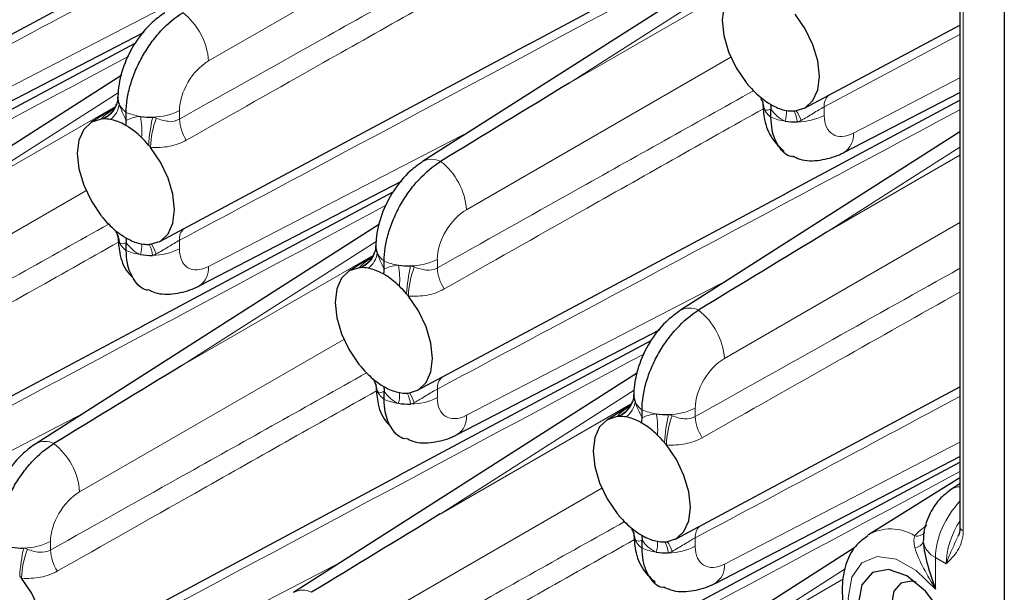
# Paper-space layout 'Blatt2' of a CAD drawing. Header units: millimetres. Extents: x 5 to 418, y 2 to 292.
# Tile 63 of 76: x 266 to 284, y 172 to 182. Entities that reach past the tile are written whole.
import ezdxf

# ---------------------------------------------------------------- set-up
doc = ezdxf.new("R2010")
doc.units = ezdxf.units.MM

psp = doc.layouts.new('Blatt2')

# ---------------------------------------------------------------- linework, layer by layer
at = {"color": 7, "linetype": 'Continuous', "lineweight": 25}
for p, q in [((283.016, 199.75), (283.016, 172.789)), ((283.821, 199.446), (283.821, 112.032)), ((263.795, 180.672), (270.508, 184.265)), ((275.185, 181.558), (279.747, 184)), ((279.502, 183.415), (273.255, 179.421)), ((280.191, 180.392), (283.016, 181.904)), ((264.513, 179.866), (268.199, 181.776)), ((263.474, 179.133), (268.036, 181.575)), ((268.48, 177.967), (275.192, 181.56)), ((267.79, 180.99), (261.544, 176.996)), ((280.909, 179.587), (283.016, 180.679)), ((267.687, 180.437), (267.698, 180.462)), ((267.72, 180.554), (267.722, 180.593)), ((279.87, 178.854), (283.016, 180.538)), ((267.668, 180.404), (267.23, 180.132)), ((267.872, 180.169), (267.872, 180.316)), ((279.583, 180.228), (279.583, 180.375)), ((283.016, 179.963), (277.94, 176.717)), ((269.197, 177.161), (272.883, 179.072)), ((268.159, 176.428), (272.72, 178.87)), ((273.165, 175.263), (279.877, 178.856)), ((272.475, 178.286), (266.228, 174.292)), ((267.872, 177.803), (267.872, 177.95)), ((272.405, 177.85), (272.407, 177.889)), ((272.353, 177.699), (271.915, 177.428)), ((272.371, 177.733), (272.382, 177.758)), ((272.557, 177.465), (272.557, 177.611)), ((261.453, 172.838), (268.165, 176.431)), ((273.882, 174.457), (277.568, 176.368)), ((272.843, 173.724), (277.405, 176.166)), ((277.159, 175.582), (270.913, 171.588)), ((277.849, 172.559), (283.016, 175.324)), ((272.557, 175.099), (272.557, 175.245)), ((277.089, 175.146), (277.091, 175.184)), ((277.037, 174.995), (276.599, 174.723)), ((277.056, 175.028), (277.067, 175.054)), ((277.241, 174.76), (277.241, 174.907)), ((278.567, 171.753), (283.016, 174.059)), ((277.528, 171.02), (283.016, 173.957)), ((266.138, 170.133), (272.85, 173.726)), ((283.016, 173.671), (281.352, 172.638)), ((283.016, 173.564), (282.864, 173.467)), ((281.106, 172.405), (275.597, 168.883)), ((277.241, 172.394), (277.241, 172.541))]:
    psp.add_line(p, q, dxfattribs=at)
at = {"color": 7, "linetype": 'Continuous', "lineweight": 18}
for p, q in [((283.075, 199.668), (283.075, 172.707)), ((274.168, 184.021), (269.369, 181.25)), ((279.438, 183.097), (275.92, 180.848)), ((275.92, 180.848), (279.388, 182.85)), ((264.684, 180.218), (269.449, 182.688)), ((283.016, 181.733), (280.55, 180.415)), ((278.853, 181.317), (274.053, 178.546)), ((281.08, 179.938), (283.016, 180.942)), ((267.726, 180.672), (264.208, 178.423)), ((264.208, 178.423), (267.677, 180.425)), ((268.839, 180.348), (268.839, 180.193)), ((280.55, 180.415), (280.55, 180.26)), ((269.369, 177.513), (274.134, 179.983)), ((283.016, 179.686), (280.604, 178.144)), ((280.604, 178.144), (283.016, 179.536)), ((267.141, 178.892), (262.342, 176.121)), ((283.016, 178.312), (278.738, 175.842)), ((268.839, 177.99), (268.839, 177.835)), ((272.411, 177.968), (268.893, 175.718)), ((268.893, 175.718), (272.362, 177.721)), ((273.523, 177.644), (273.523, 177.489)), ((274.053, 174.809), (278.819, 177.279)), ((271.826, 176.187), (267.026, 173.417)), ((273.523, 175.285), (273.523, 175.131)), ((277.095, 175.263), (273.577, 173.014)), ((273.577, 173.014), (277.046, 175.017)), ((278.208, 174.939), (278.208, 174.785)), ((262.342, 172.384), (267.107, 174.854)), ((278.738, 172.104), (283.016, 174.322)), ((276.511, 173.483), (271.711, 170.712)), ((278.208, 172.581), (278.208, 172.426)), ((266.496, 172.514), (266.496, 172.359)), ((282.57, 172.223), (282.57, 171.647)), ((282.765, 172.11), (282.57, 172.223)), ((267.026, 169.679), (271.792, 172.149)), ((280.931, 172.016), (278.262, 170.31)), ((278.262, 170.31), (280.9, 171.833))]:
    psp.add_line(p, q, dxfattribs=at)
at = {"color": 7, "linetype": 'Continuous', "lineweight": 25, "flags": 128}
for points in [[(279.131, 182.62), (278.95, 182.562), (278.811, 182.432), (278.724, 182.237), (278.694, 181.992), (278.724, 181.712), (278.811, 181.417), (278.95, 181.126), (279.131, 180.859)], [(280.025, 180.343), (280.206, 180.401), (280.345, 180.531), (280.432, 180.726), (280.462, 180.971), (280.432, 181.251), (280.345, 181.546), (280.206, 181.837), (280.025, 182.104)], [(267.42, 180.195), (267.239, 180.137), (267.1, 180.007), (267.013, 179.812), (266.983, 179.567), (267.013, 179.287), (267.1, 178.991), (267.239, 178.7), (267.42, 178.433)], [(268.313, 177.918), (268.495, 177.975), (268.634, 178.106), (268.721, 178.301), (268.751, 178.546), (268.721, 178.826), (268.634, 179.121), (268.495, 179.412), (268.313, 179.679)], [(272.105, 177.491), (271.923, 177.433), (271.784, 177.302), (271.697, 177.108), (271.667, 176.862), (271.697, 176.582), (271.784, 176.287), (271.923, 175.996), (272.105, 175.729)], [(272.998, 175.213), (273.179, 175.271), (273.318, 175.402), (273.405, 175.596), (273.435, 175.842), (273.405, 176.121), (273.318, 176.417), (273.179, 176.708), (272.998, 176.975)], [(276.789, 174.786), (276.608, 174.728), (276.469, 174.598), (276.382, 174.403), (276.352, 174.158), (276.382, 173.878), (276.469, 173.583), (276.608, 173.292), (276.789, 173.025)], [(277.683, 172.509), (277.864, 172.567), (278.003, 172.697), (278.09, 172.892), (278.12, 173.137), (278.09, 173.417), (278.003, 173.712), (277.864, 174.003), (277.683, 174.27)], [(282.053, 171.887), (281.715, 172.005), (281.428, 171.949), (281.236, 171.729), (281.169, 171.377), (281.236, 170.948), (281.428, 170.506), (281.715, 170.119), (282.053, 169.846), (282.391, 169.728), (282.678, 169.784), (282.87, 170.005), (282.937, 170.356), (282.87, 170.786), (282.678, 171.228), (282.391, 171.614), (282.053, 171.887)], [(265.971, 170.084), (266.152, 170.142), (266.291, 170.272), (266.379, 170.467), (266.408, 170.712), (266.379, 170.992), (266.291, 171.287), (266.152, 171.578), (265.971, 171.845)], [(282.219, 171.773), (282.13, 171.791), (281.941, 171.755), (281.815, 171.609), (281.77, 171.377), (281.815, 171.094), (281.941, 170.802), (282.13, 170.547), (282.354, 170.367), (282.577, 170.289), (282.766, 170.326), (282.893, 170.471), (282.921, 170.557)]]:
    psp.add_lwpolyline(points, dxfattribs=at)
at = {"color": 7, "linetype": 'Continuous', "lineweight": 18, "flags": 128}
psp.add_lwpolyline([(282.57, 171.647), (282.222, 171.986), (281.855, 172.192), (281.511, 172.242), (281.231, 172.128), (281.049, 171.864), (280.986, 171.483), (281.049, 171.028), (281.231, 170.555), (281.511, 170.118), (281.855, 169.77), (282.222, 169.552), (282.57, 169.49)], dxfattribs=at)
at = {"color": 7, "linetype": 'Continuous', "lineweight": 18}
for centre, radius, start, end in [((268.145, 181.16), 1.227, 4.2332, 52.1418), ((280.812, 180.437), 0.263, 133.7743, 184.843), ((267.277, 180.607), 0.446, 293.3456, 353.2383), ((267.339, 180.518), 0.411, 306.2798, 352.5892), ((268.112, 180.645), 0.407, 206.1668, 233.8723), ((279.065, 180.36), 0.394, 2.5173, 31.8563), ((267.266, 180.633), 0.464, 289.395, 335.0401), ((268.283, 181.285), 1.053, 247.0409, 261.6923), ((268.346, 181.311), 1.081, 270.3271, 297.0843), ((279.823, 180.557), 0.407, 206.1665, 233.8725), ((279.353, 180.306), 0.511, 342.9341, 5.0677), ((279.426, 180.052), 0.644, 8.0466, 26.7206), ((279.31, 179.872), 0.872, 19.8704, 32.8364), ((266.662, 179.972), 1.494, 355.6366, 10.4646), ((271.499, 179.519), 3.225, 167.2826, 176.4277), ((269.934, 179.633), 1.621, 159.1816, 178.3646), ((269.605, 180.231), 0.767, 182.8055, 213.2761), ((279.994, 181.197), 1.053, 247.041, 261.6921), ((280.058, 181.223), 1.081, 270.3269, 297.0846), ((280.697, 179.907), 0.384, 303.4369, 4.6987), ((273.421, 179.115), 0.349, 62.4702, 118.4172), ((272.83, 178.456), 1.227, 4.2332, 52.1419), ((267.354, 177.935), 0.394, 2.5172, 31.8561), ((269.101, 178.012), 0.263, 133.78, 184.8388), ((268.112, 178.132), 0.407, 206.1668, 233.8723), ((268.283, 178.772), 1.053, 247.0409, 261.6923), ((267.642, 177.881), 0.511, 342.9324, 5.0695), ((267.707, 177.624), 0.652, 8.1618, 26.6051), ((267.603, 177.449), 0.867, 19.8356, 32.871), ((268.346, 178.798), 1.081, 270.3271, 297.0843), ((271.961, 177.903), 0.446, 293.3457, 353.2383), ((271.95, 177.929), 0.464, 289.3955, 335.0393), ((272.024, 177.814), 0.411, 306.2798, 352.5892), ((272.797, 177.94), 0.407, 206.1669, 233.8721), ((272.967, 178.581), 1.053, 247.041, 261.6921), ((273.031, 178.606), 1.081, 270.3271, 297.0842), ((268.986, 177.482), 0.384, 303.4337, 4.7019), ((271.346, 177.268), 1.494, 355.6371, 10.4642), ((276.184, 176.815), 3.226, 167.283, 176.4273), ((274.619, 176.928), 1.621, 159.1818, 178.3648), ((274.289, 177.526), 0.767, 182.8053, 213.2763), ((278.106, 176.41), 0.349, 62.4702, 118.4168), ((277.514, 175.751), 1.227, 4.2332, 52.1419), ((272.038, 175.23), 0.393, 2.5169, 31.8567), ((273.786, 175.308), 0.263, 133.7813, 184.8379), ((272.797, 175.427), 0.407, 206.1669, 233.8721), ((272.967, 176.068), 1.053, 247.041, 261.6921), ((272.326, 175.176), 0.511, 342.9335, 5.0684), ((272.392, 174.92), 0.652, 8.1613, 26.6053), ((272.287, 174.745), 0.867, 19.8355, 32.8709), ((273.031, 176.093), 1.081, 270.3271, 297.0842), ((276.646, 175.198), 0.446, 293.3457, 353.2383), ((276.635, 175.224), 0.464, 289.3955, 335.0393), ((276.708, 175.109), 0.411, 306.2807, 352.5883), ((277.481, 175.236), 0.407, 206.1669, 233.8721), ((277.652, 175.877), 1.053, 247.041, 261.6921), ((277.715, 175.902), 1.081, 270.3269, 297.0846), ((273.671, 174.777), 0.384, 303.4346, 4.7015), ((276.031, 174.563), 1.494, 355.6371, 10.4642), ((280.868, 174.111), 3.225, 167.2827, 176.4276), ((279.303, 174.224), 1.621, 159.1815, 178.3647), ((278.974, 174.822), 0.767, 182.8059, 213.276), ((266.395, 173.985), 0.349, 62.467, 118.4201), ((265.803, 173.326), 1.227, 4.2325, 52.1426), ((283.009, 173.234), 0.274, 88.4988, 122.0266), ((278.47, 172.603), 0.263, 133.7816, 184.8368), ((283.112, 172.796), 0.0962, 184.1596, 247.1613), ((276.723, 172.526), 0.394, 2.5173, 31.8563), ((281.756, 171.917), 0.826, 57.8645, 120.3431), ((282.234, 172.797), 0.185, 257.7095, 321.0249), ((266.004, 173.477), 1.081, 270.3271, 297.0843), ((277.481, 172.723), 0.407, 206.1669, 233.8721), ((277.011, 172.472), 0.511, 342.9335, 5.0684), ((277.076, 172.215), 0.652, 8.1608, 26.6064), ((276.972, 172.041), 0.867, 19.8309, 32.876), ((277.715, 173.389), 1.081, 270.3269, 297.0846), ((282.191, 172.571), 0.168, 271.942, 340.9984), ((282.731, 172.572), 0.384, 188.2421, 245.2241), ((269.156, 171.685), 3.225, 167.2825, 176.4275), ((267.592, 171.799), 1.621, 159.1819, 178.3646), ((267.263, 172.397), 0.767, 182.8058, 213.2753), ((277.652, 173.364), 1.053, 247.041, 261.6921), ((278.355, 172.073), 0.384, 303.4336, 4.7021), ((271.079, 171.281), 0.349, 62.4672, 118.4199)]:
    psp.add_arc(centre, radius, start, end, dxfattribs=at)
at = {"color": 7, "linetype": 'Continuous', "lineweight": 25}
for centre, radius, start, end in [((280.711, 182.119), 2.02, 218.5824, 220.0949), ((280.599, 182.023), 1.873, 220.0461, 225.8223), ((280.355, 181.762), 1.516, 225.5954, 237.1586), ((267.984, 180.576), 0.262, 176.3396, 205.1675), ((279.695, 180.489), 0.262, 176.3395, 205.1687), ((280.03, 181.201), 0.867, 242.021, 258.8253), ((279.974, 180.94), 0.599, 259.2615, 271.6214), ((279.974, 180.858), 0.518, 271.8742, 275.6217), ((267.471, 179.68), 0.518, 91.8718, 95.6227), ((267.471, 179.598), 0.599, 79.2613, 91.6217), ((267.414, 179.337), 0.867, 62.021, 78.8253), ((268.322, 181.507), 1.278, 261.3872, 271.3694), ((280.033, 181.42), 1.278, 261.3877, 271.3691), ((267.09, 178.776), 1.516, 45.5955, 57.1585), ((266.845, 178.515), 1.873, 40.0461, 45.8222), ((266.736, 178.421), 2.018, 38.5815, 40.0957), ((269.004, 179.697), 2.026, 218.5807, 220.0889), ((268.888, 179.598), 1.874, 220.048, 225.8227), ((268.643, 179.336), 1.515, 225.5928, 237.1612), ((267.984, 178.064), 0.262, 176.3396, 205.1675), ((268.319, 178.775), 0.866, 242.0169, 258.8294), ((268.263, 178.515), 0.599, 259.2606, 271.6167), ((268.263, 178.435), 0.519, 271.889, 275.6274), ((272.668, 177.872), 0.262, 176.3392, 205.1679), ((268.322, 178.994), 1.278, 261.3872, 271.3694), ((272.155, 176.976), 0.517, 91.8693, 95.6236), ((272.155, 176.894), 0.599, 79.261, 91.622), ((272.099, 176.632), 0.867, 62.021, 78.8254), ((273.007, 178.803), 1.278, 261.3874, 271.3694), ((271.775, 176.071), 1.516, 45.5955, 57.1585), ((271.53, 175.811), 1.873, 40.0461, 45.822), ((271.419, 175.715), 2.02, 38.5826, 40.0958), ((273.687, 176.992), 2.024, 218.5803, 220.0898), ((273.573, 176.894), 1.874, 220.0479, 225.8228), ((273.327, 176.632), 1.515, 225.5928, 237.1612), ((272.668, 175.359), 0.262, 176.3392, 205.1679), ((273.003, 176.071), 0.866, 242.017, 258.8294), ((272.947, 175.81), 0.599, 259.2608, 271.6167), ((272.947, 175.731), 0.52, 271.889, 275.6245), ((277.353, 175.168), 0.262, 176.3405, 205.1677), ((273.007, 176.29), 1.278, 261.3874, 271.3694), ((276.84, 174.272), 0.517, 91.8693, 95.6236), ((276.84, 174.19), 0.599, 79.2606, 91.6223), ((276.784, 173.928), 0.867, 62.0208, 78.8255), ((277.691, 176.099), 1.278, 261.3877, 271.3691), ((276.459, 173.367), 1.516, 45.5956, 57.1584), ((276.215, 173.106), 1.873, 40.0461, 45.822), ((276.103, 173.01), 2.02, 38.5824, 40.0949), ((278.372, 174.287), 2.024, 218.5803, 220.0898), ((278.257, 174.189), 1.874, 220.0477, 225.823), ((278.012, 173.928), 1.515, 225.5927, 237.1613), ((277.353, 172.655), 0.262, 176.3405, 205.1677), ((277.688, 173.367), 0.866, 242.0171, 258.8292), ((265.98, 173.673), 1.278, 261.3874, 271.3692), ((277.632, 173.106), 0.599, 259.2608, 271.6167), ((277.632, 173.026), 0.52, 271.8911, 275.6252), ((277.691, 173.586), 1.278, 261.3877, 271.3691), ((264.413, 170.603), 1.993, 38.5679, 40.1014)]:
    psp.add_arc(centre, radius, start, end, dxfattribs=at)
at = {"color": 7, "linetype": 'Continuous', "lineweight": 18}
for centre, major_axis, ratio, start_param, end_param in [((269.383, 180.646), (0.39, 0.641), 0.592292, 0.825291, 2.369907), ((281.094, 180.558), (0.39, 0.641), 0.592292, 2.369907, 3.914523), ((274.067, 177.942), (0.39, 0.641), 0.592292, 0.825291, 2.369907), ((269.383, 178.133), (0.39, 0.641), 0.592292, 2.369907, 3.914523), ((278.752, 175.237), (0.39, 0.641), 0.592292, 0.825291, 2.369907), ((274.067, 175.429), (0.39, 0.641), 0.592292, 2.369907, 3.914523), ((267.041, 172.812), (0.39, 0.641), 0.592292, 0.825291, 2.369907), ((283.272, 172.634), (0.495, 0.869), 0.57359, 1.155148, 2.352883), ((283.449, 172.532), (0.476, 0.88), 0.558193, 1.454694, 2.340789), ((278.752, 172.724), (0.39, 0.641), 0.592292, 2.369907, 3.914523)]:
    psp.add_ellipse(centre, major_axis=major_axis, ratio=ratio, start_param=start_param, end_param=end_param, dxfattribs=at)
at = {"color": 7, "linetype": 'Continuous', "lineweight": 25}
for centre in [(275.934, 180.244), (280.618, 177.539), (268.907, 175.114), (273.591, 172.41)]:
    psp.add_ellipse(centre, major_axis=(20.258, 12.315), ratio=0.022083, start_param=1.558058, end_param=1.673678, dxfattribs=at)
at = {"color": 7, "linetype": 'Continuous', "lineweight": 18}
for points, knots in [([(274.944, 186.468), (272.181, 184.988), (268.584, 183.061), (264.988, 181.139), (264.154, 180.694)], [0, 0, 0, 0, 0.768249, 1, 1, 1, 1]), ([(279.629, 183.763), (276.866, 182.283), (273.269, 180.357), (269.672, 178.435), (268.839, 177.99)], [0, 0, 0, 0, 0.7682486, 1, 1, 1, 1]), ([(268.839, 180.193), (269.672, 180.661), (271.586, 181.736), (273.501, 182.808), (274.581, 183.414)], [0, 0, 0, 0, 0.435452, 1, 1, 1, 1]), ([(274.76, 183.088), (273.659, 182.467), (271.726, 181.376), (269.795, 180.281), (268.963, 179.81)], [0, 0, 0, 0, 0.569523, 1, 1, 1, 1]), ([(267.918, 181.338), (265.154, 179.858), (261.557, 177.932), (257.961, 176.01), (257.127, 175.565)], [0, 0, 0, 0, 0.768249, 1, 1, 1, 1]), ([(273.523, 177.489), (274.357, 177.957), (276.271, 179.032), (278.185, 180.104), (279.266, 180.709)], [0, 0, 0, 0, 0.435452, 1, 1, 1, 1]), ([(267.42, 180.195), (267.426, 180.202), (267.464, 180.247), (267.531, 180.303), (267.627, 180.365), (267.652, 180.381)], [0, 0, 0, 0, 0.119849, 0.776491, 1, 1, 1, 1]), ([(283.016, 180.364), (280.685, 179.116), (277.521, 177.421), (274.357, 175.731), (273.523, 175.285)], [0, 0, 0, 0, 0.736574, 1, 1, 1, 1]), ([(279.445, 180.383), (278.344, 179.762), (276.411, 178.672), (274.48, 177.577), (273.648, 177.105)], [0, 0, 0, 0, 0.569523, 1, 1, 1, 1]), ([(280.55, 180.415), (280.519, 180.399), (280.487, 180.38), (280.418, 180.34), (280.382, 180.318), (280.275, 180.252), (280.203, 180.208), (280.13, 180.169)], [0, 0, 0, 0, 0.25, 0.25, 0.5, 0.5, 1, 1, 1, 1]), ([(268.419, 180.209), (268.492, 180.181), (268.564, 180.16), (268.706, 180.148), (268.777, 180.158), (268.839, 180.193)], [0, 0, 0, 0, 0.5, 0.5, 1, 1, 1, 1]), ([(268.963, 179.81), (268.87, 179.757), (268.768, 179.721), (268.549, 179.678), (268.433, 179.673), (268.313, 179.679)], [0, 0, 0, 0, 0.5, 0.5, 1, 1, 1, 1]), ([(272.602, 178.634), (269.839, 177.154), (266.242, 175.227), (262.645, 173.306), (261.812, 172.86)], [0, 0, 0, 0, 0.7682486, 1, 1, 1, 1]), ([(261.812, 175.064), (262.645, 175.532), (264.56, 176.606), (266.474, 177.679), (267.554, 178.284)], [0, 0, 0, 0, 0.435452, 1, 1, 1, 1]), ([(267.733, 177.958), (266.632, 177.337), (264.7, 176.246), (262.768, 175.152), (261.937, 174.68)], [0, 0, 0, 0, 0.569523, 1, 1, 1, 1]), ([(268.839, 177.99), (268.808, 177.974), (268.775, 177.955), (268.707, 177.914), (268.671, 177.892), (268.564, 177.826), (268.492, 177.782), (268.419, 177.743)], [0, 0, 0, 0, 0.25, 0.25, 0.5, 0.5, 1, 1, 1, 1]), ([(272.105, 177.491), (272.11, 177.498), (272.149, 177.543), (272.215, 177.599), (272.312, 177.661), (272.336, 177.677)], [0, 0, 0, 0, 0.119849, 0.776492, 1, 1, 1, 1]), ([(273.103, 177.505), (273.176, 177.477), (273.248, 177.456), (273.391, 177.443), (273.461, 177.454), (273.523, 177.489)], [0, 0, 0, 0, 0.5, 0.5, 1, 1, 1, 1]), ([(278.208, 174.785), (279.041, 175.253), (280.644, 176.153), (282.247, 177.05), (283.016, 177.481)], [0, 0, 0, 0, 0.520072, 1, 1, 1, 1]), ([(273.648, 177.105), (273.554, 177.052), (273.453, 177.016), (273.233, 176.974), (273.118, 176.968), (272.998, 176.975)], [0, 0, 0, 0, 0.5, 0.5, 1, 1, 1, 1]), ([(283.016, 177.05), (282.286, 176.639), (280.725, 175.757), (279.164, 174.872), (278.333, 174.401)], [0, 0, 0, 0, 0.4672342, 1, 1, 1, 1]), ([(277.287, 175.929), (274.523, 174.449), (270.927, 172.523), (267.33, 170.601), (266.496, 170.156)], [0, 0, 0, 0, 0.768249, 1, 1, 1, 1]), ([(266.496, 172.359), (267.33, 172.827), (269.244, 173.902), (271.158, 174.974), (272.239, 175.58)], [0, 0, 0, 0, 0.435452, 1, 1, 1, 1]), ([(273.523, 175.285), (273.492, 175.269), (273.46, 175.251), (273.391, 175.21), (273.355, 175.188), (273.248, 175.122), (273.176, 175.078), (273.103, 175.039)], [0, 0, 0, 0, 0.25, 0.25, 0.5, 0.5, 1, 1, 1, 1]), ([(272.418, 175.254), (271.317, 174.633), (269.384, 173.542), (267.453, 172.447), (266.621, 171.976)], [0, 0, 0, 0, 0.569523, 1, 1, 1, 1]), ([(283.016, 175.153), (282.247, 174.741), (280.644, 173.882), (279.041, 173.026), (278.208, 172.581)], [0, 0, 0, 0, 0.479928, 1, 1, 1, 1]), ([(276.789, 174.786), (276.795, 174.793), (276.833, 174.838), (276.9, 174.895), (276.996, 174.957), (277.021, 174.972)], [0, 0, 0, 0, 0.119849, 0.776491, 1, 1, 1, 1]), ([(277.788, 174.8), (277.861, 174.772), (277.933, 174.751), (278.076, 174.739), (278.146, 174.749), (278.208, 174.785)], [0, 0, 0, 0, 0.5, 0.5, 1, 1, 1, 1]), ([(278.333, 174.401), (278.239, 174.348), (278.137, 174.312), (277.918, 174.27), (277.802, 174.264), (277.683, 174.27)], [0, 0, 0, 0, 0.5, 0.5, 1, 1, 1, 1]), ([(283.016, 173.784), (279.905, 172.118), (275.959, 170.005), (272.014, 167.897), (271.181, 167.451)], [0, 0, 0, 0, 0.788708, 1, 1, 1, 1]), ([(271.181, 169.655), (272.014, 170.123), (273.929, 171.198), (275.843, 172.27), (276.924, 172.875)], [0, 0, 0, 0, 0.435452, 1, 1, 1, 1]), ([(278.208, 172.581), (278.177, 172.565), (278.144, 172.546), (278.076, 172.506), (278.04, 172.484), (277.933, 172.418), (277.861, 172.374), (277.788, 172.335)], [0, 0, 0, 0, 0.25, 0.25, 0.5, 0.5, 1, 1, 1, 1]), ([(282.197, 172.403), (282.186, 172.444), (282.181, 172.483), (282.179, 172.555), (282.184, 172.589), (282.195, 172.616)], [0, 0, 0, 0, 0.5, 0.5, 1, 1, 1, 1]), ([(283.075, 172.707), (283.075, 172.56), (283.032, 172.445), (282.915, 172.257), (282.84, 172.182), (282.765, 172.11)], [0, 0, 0, 0, 0.5, 0.5, 1, 1, 1, 1]), ([(282.765, 172.11), (282.765, 172.111), (282.766, 172.113), (282.769, 172.123), (282.79, 172.181), (282.85, 172.327), (282.924, 172.486), (282.971, 172.588)], [0, 0, 0, 0, 0.006803, 0.016169, 0.069905, 0.403696, 1, 1, 1, 1]), ([(277.102, 172.549), (276.002, 171.928), (274.069, 170.838), (272.137, 169.743), (271.306, 169.272)], [0, 0, 0, 0, 0.569523, 1, 1, 1, 1]), ([(282.197, 172.403), (282.227, 172.282), (282.288, 172.154), (282.422, 171.902), (282.497, 171.775), (282.57, 171.647)], [0, 0, 0, 0, 0.5, 0.5, 1, 1, 1, 1]), ([(266.076, 172.375), (266.15, 172.347), (266.221, 172.326), (266.364, 172.314), (266.435, 172.324), (266.496, 172.359)], [0, 0, 0, 0, 0.5, 0.5, 1, 1, 1, 1]), ([(266.621, 171.976), (266.528, 171.923), (266.426, 171.887), (266.206, 171.845), (266.091, 171.839), (265.971, 171.845)], [0, 0, 0, 0, 0.5, 0.5, 1, 1, 1, 1])]:
    psp.add_open_spline(points, degree=3, knots=knots, dxfattribs=at)
at = {"color": 7, "linetype": 'Continuous', "lineweight": 25}
for points, knots in [([(268.571, 182.126), (268.494, 182.071), (268.296, 181.927), (268.029, 181.601), (267.813, 181.17), (267.729, 180.817), (267.723, 180.622), (267.722, 180.576)], [0, 0, 0, 0, 0.159014, 0.411872, 0.670951, 0.921522, 1, 1, 1, 1]), ([(267.872, 180.316), (267.872, 180.395), (267.879, 180.476), (267.904, 180.644), (267.924, 180.732), (267.975, 180.907), (268.006, 180.994), (268.08, 181.168), (268.123, 181.255), (268.218, 181.422), (268.269, 181.502), (268.381, 181.656), (268.441, 181.729), (268.626, 181.931), (268.761, 182.045), (268.898, 182.128)], [0, 0, 0, 0, 0.125, 0.125, 0.25, 0.25, 0.375, 0.375, 0.5, 0.5, 0.625, 0.625, 0.75, 0.75, 1, 1, 1, 1]), ([(267.689, 180.464), (267.684, 180.445), (267.672, 180.394), (267.638, 180.364), (267.641, 180.366), (267.641, 180.366)], [0, 0, 0, 0, 0.298933, 0.777581, 1, 1, 1, 1]), ([(267.721, 180.571), (267.72, 180.556), (267.718, 180.519), (267.697, 180.468), (267.684, 180.438)], [0, 0, 0, 0, 0.4160182, 1, 1, 1, 1]), ([(279.396, 180.566), (279.403, 180.556), (279.427, 180.525), (279.433, 180.483), (279.433, 180.485), (279.433, 180.485)], [0, 0, 0, 0, 0.244909, 0.778694, 1, 1, 1, 1]), ([(279.433, 180.488), (279.44, 180.387), (279.454, 180.159), (279.576, 179.839), (279.746, 179.677), (279.823, 179.605)], [0, 0, 0, 0, 0.303829, 0.686795, 1, 1, 1, 1]), ([(279.974, 179.51), (279.969, 179.51), (279.862, 179.52), (279.719, 179.681), (279.598, 179.938), (279.587, 180.15), (279.583, 180.228)], [0, 0, 0, 0, 0.016726, 0.396809, 0.77696, 1, 1, 1, 1]), ([(279.982, 179.523), (280.022, 179.502), (280.174, 179.426), (280.477, 179.436), (280.743, 179.505), (280.881, 179.573), (280.909, 179.587)], [0, 0, 0, 0, 0.140065, 0.52421, 0.90346, 1, 1, 1, 1]), ([(273.255, 179.421), (273.179, 179.366), (272.98, 179.223), (272.714, 178.897), (272.497, 178.466), (272.413, 178.112), (272.408, 177.918), (272.406, 177.871)], [0, 0, 0, 0, 0.159013, 0.411872, 0.670951, 0.921522, 1, 1, 1, 1]), ([(272.557, 177.611), (272.557, 177.69), (272.563, 177.772), (272.589, 177.94), (272.609, 178.028), (272.66, 178.203), (272.691, 178.29), (272.765, 178.463), (272.808, 178.551), (272.902, 178.717), (272.954, 178.797), (273.065, 178.952), (273.125, 179.025), (273.311, 179.227), (273.446, 179.34), (273.583, 179.424)], [0, 0, 0, 0, 0.125, 0.125, 0.25, 0.25, 0.375, 0.375, 0.5, 0.5, 0.625, 0.625, 0.75, 0.75, 1, 1, 1, 1]), ([(267.685, 178.141), (267.692, 178.131), (267.715, 178.099), (267.721, 178.057), (267.721, 178.06), (267.721, 178.06)], [0, 0, 0, 0, 0.244908, 0.778691, 1, 1, 1, 1]), ([(267.722, 178.063), (267.729, 177.962), (267.745, 177.735), (267.832, 177.472), (267.949, 177.354), (267.975, 177.327)], [0, 0, 0, 0, 0.3802536, 0.8595304, 1, 1, 1, 1]), ([(268.262, 177.085), (268.258, 177.085), (268.151, 177.095), (268.008, 177.256), (267.887, 177.513), (267.876, 177.725), (267.872, 177.803)], [0, 0, 0, 0, 0.016729, 0.396811, 0.776961, 1, 1, 1, 1]), ([(272.406, 177.867), (272.405, 177.852), (272.403, 177.814), (272.381, 177.764), (272.369, 177.734)], [0, 0, 0, 0, 0.416019, 1, 1, 1, 1]), ([(272.373, 177.76), (272.368, 177.74), (272.356, 177.69), (272.323, 177.66), (272.325, 177.662), (272.326, 177.662)], [0, 0, 0, 0, 0.298934, 0.777581, 1, 1, 1, 1]), ([(268.27, 177.097), (268.311, 177.077), (268.462, 177), (268.765, 177.011), (269.032, 177.079), (269.169, 177.148), (269.197, 177.161)], [0, 0, 0, 0, 0.140061, 0.524208, 0.903459, 1, 1, 1, 1]), ([(277.94, 176.717), (277.863, 176.662), (277.665, 176.519), (277.398, 176.193), (277.182, 175.762), (277.098, 175.408), (277.092, 175.213), (277.091, 175.167)], [0, 0, 0, 0, 0.159014, 0.411872, 0.670951, 0.921522, 1, 1, 1, 1]), ([(277.241, 174.907), (277.241, 174.986), (277.248, 175.068), (277.274, 175.236), (277.293, 175.323), (277.344, 175.498), (277.375, 175.585), (277.449, 175.759), (277.492, 175.846), (277.587, 176.013), (277.638, 176.093), (277.75, 176.247), (277.81, 176.321), (277.995, 176.522), (278.13, 176.636), (278.267, 176.72)], [0, 0, 0, 0, 0.125, 0.125, 0.25, 0.25, 0.375, 0.375, 0.5, 0.5, 0.625, 0.625, 0.75, 0.75, 1, 1, 1, 1]), ([(272.369, 175.437), (272.377, 175.427), (272.4, 175.395), (272.406, 175.353), (272.406, 175.355), (272.406, 175.356)], [0, 0, 0, 0, 0.244908, 0.778691, 1, 1, 1, 1]), ([(272.406, 175.359), (272.414, 175.258), (272.43, 175.031), (272.517, 174.767), (272.633, 174.65), (272.66, 174.623)], [0, 0, 0, 0, 0.380253, 0.85953, 1, 1, 1, 1]), ([(272.947, 174.38), (272.943, 174.381), (272.836, 174.39), (272.693, 174.551), (272.571, 174.809), (272.56, 175.02), (272.557, 175.099)], [0, 0, 0, 0, 0.016729, 0.396811, 0.776961, 1, 1, 1, 1]), ([(277.091, 175.163), (277.09, 175.147), (277.087, 175.11), (277.066, 175.059), (277.054, 175.03)], [0, 0, 0, 0, 0.416019, 1, 1, 1, 1]), ([(277.058, 175.055), (277.053, 175.036), (277.041, 174.985), (277.007, 174.955), (277.01, 174.957), (277.011, 174.958)], [0, 0, 0, 0, 0.298933, 0.777581, 1, 1, 1, 1]), ([(272.955, 174.393), (272.995, 174.373), (273.147, 174.296), (273.45, 174.307), (273.716, 174.375), (273.854, 174.443), (273.882, 174.457)], [0, 0, 0, 0, 0.140061, 0.524208, 0.903459, 1, 1, 1, 1]), ([(266.228, 174.292), (266.152, 174.237), (265.953, 174.093), (265.687, 173.767), (265.47, 173.336), (265.386, 172.983), (265.381, 172.788), (265.379, 172.742)], [0, 0, 0, 0, 0.1590132, 0.4118733, 0.6709514, 0.9215183, 1, 1, 1, 1]), ([(265.53, 172.482), (265.53, 172.561), (265.536, 172.643), (265.562, 172.811), (265.582, 172.898), (265.633, 173.073), (265.664, 173.16), (265.738, 173.334), (265.781, 173.421), (265.875, 173.588), (265.927, 173.668), (266.038, 173.822), (266.098, 173.896), (266.284, 174.097), (266.419, 174.211), (266.556, 174.294)], [0, 0, 0, 0, 0.125, 0.125, 0.25, 0.25, 0.375, 0.375, 0.5, 0.5, 0.625, 0.625, 0.75, 0.75, 1, 1, 1, 1]), ([(282.864, 173.467), (282.787, 173.408), (282.619, 173.279), (282.435, 172.987), (282.356, 172.719), (282.351, 172.563), (282.35, 172.529)], [0, 0, 0, 0, 0.260665, 0.573832, 0.907591, 1, 1, 1, 1]), ([(283.014, 172.791), (283.014, 172.778), (283.017, 172.71), (283.003, 172.646), (282.977, 172.606), (282.971, 172.597)], [0, 0, 0, 0, 0.148905, 0.814731, 1, 1, 1, 1]), ([(277.054, 172.732), (277.061, 172.722), (277.085, 172.691), (277.091, 172.649), (277.091, 172.651), (277.091, 172.651)], [0, 0, 0, 0, 0.244909, 0.778694, 1, 1, 1, 1]), ([(277.091, 172.654), (277.097, 172.553), (277.112, 172.325), (277.234, 172.005), (277.404, 171.843), (277.481, 171.771)], [0, 0, 0, 0, 0.303836, 0.686795, 1, 1, 1, 1]), ([(281.341, 172.615), (281.261, 172.557), (281.082, 172.428), (280.926, 172.099), (280.857, 171.691), (280.902, 171.217), (281.062, 170.713), (281.324, 170.224), (281.669, 169.809), (281.963, 169.539), (282.143, 169.465), (282.179, 169.451)], [0, 0, 0, 0, 0.090033, 0.201696, 0.318768, 0.445022, 0.574963, 0.704733, 0.835065, 0.967163, 1, 1, 1, 1]), ([(282.35, 172.517), (282.354, 172.374), (282.388, 172.222), (282.47, 171.93), (282.52, 171.786), (282.57, 171.647)], [0, 0, 0, 0, 0.5, 0.5, 1, 1, 1, 1]), ([(277.632, 171.676), (277.627, 171.676), (277.52, 171.686), (277.377, 171.847), (277.256, 172.104), (277.245, 172.316), (277.241, 172.394)], [0, 0, 0, 0, 0.016729, 0.396811, 0.776961, 1, 1, 1, 1]), ([(277.639, 171.689), (277.68, 171.668), (277.831, 171.592), (278.134, 171.602), (278.401, 171.671), (278.539, 171.739), (278.567, 171.753)], [0, 0, 0, 0, 0.140062, 0.524208, 0.90346, 1, 1, 1, 1])]:
    psp.add_open_spline(points, degree=3, knots=knots, dxfattribs=at)
at = {"color": 7, "linetype": 'Continuous', "lineweight": 18}
for points in [[(267.747, 180.465), (267.775, 180.377), (267.822, 180.272), (267.872, 180.169)], [(279.583, 180.375), (279.533, 180.349), (279.487, 180.342), (279.458, 180.377)], [(279.842, 180.156), (279.734, 180.199), (279.65, 180.281), (279.583, 180.375)], [(267.872, 180.169), (267.939, 180.205), (268.023, 180.234), (268.131, 180.243)], [(268.352, 180.229), (268.376, 180.224), (268.398, 180.217), (268.419, 180.209)], [(280.13, 180.169), (280.109, 180.157), (280.087, 180.148), (280.064, 180.142)], [(267.872, 177.95), (267.822, 177.923), (267.775, 177.916), (267.747, 177.952)], [(268.131, 177.731), (268.023, 177.773), (267.939, 177.856), (267.872, 177.95)], [(268.419, 177.743), (268.398, 177.732), (268.376, 177.723), (268.352, 177.716)], [(272.431, 177.761), (272.46, 177.672), (272.506, 177.568), (272.557, 177.465)], [(272.557, 177.465), (272.623, 177.5), (272.708, 177.529), (272.815, 177.539)], [(273.037, 177.525), (273.06, 177.52), (273.082, 177.513), (273.103, 177.505)], [(272.557, 175.245), (272.506, 175.219), (272.46, 175.212), (272.431, 175.248)], [(272.815, 175.026), (272.708, 175.069), (272.623, 175.152), (272.557, 175.245)], [(273.103, 175.039), (273.082, 175.028), (273.06, 175.019), (273.037, 175.012)], [(277.116, 175.056), (277.144, 174.968), (277.191, 174.864), (277.241, 174.76)], [(277.241, 174.76), (277.308, 174.796), (277.392, 174.825), (277.5, 174.835)], [(277.722, 174.821), (277.745, 174.815), (277.767, 174.808), (277.788, 174.8)], [(282.195, 172.616), (282.249, 172.685), (282.325, 172.748), (282.416, 172.806)], [(277.241, 172.541), (277.191, 172.515), (277.144, 172.508), (277.116, 172.543)], [(277.5, 172.322), (277.392, 172.365), (277.308, 172.447), (277.241, 172.541)], [(266.01, 172.395), (266.033, 172.39), (266.055, 172.383), (266.076, 172.375)], [(277.788, 172.335), (277.767, 172.323), (277.745, 172.314), (277.722, 172.308)]]:
    psp.add_open_spline(points, degree=3, dxfattribs=at)
at = {"color": 7, "linetype": 'Continuous', "lineweight": 25}
for points in [[(279.532, 180.489), (279.548, 180.479), (279.563, 180.47), (279.578, 180.461)], [(279.578, 180.461), (279.593, 180.452), (279.609, 180.444), (279.624, 180.436)], [(279.578, 180.461), (279.582, 180.433), (279.583, 180.405), (279.583, 180.375)], [(267.867, 180.077), (267.851, 180.086), (267.836, 180.094), (267.821, 180.102)], [(267.867, 180.077), (267.87, 180.108), (267.872, 180.139), (267.872, 180.169)], [(267.912, 180.049), (267.897, 180.059), (267.882, 180.068), (267.867, 180.077)], [(267.821, 178.063), (267.836, 178.054), (267.851, 178.044), (267.867, 178.036)], [(267.867, 178.036), (267.882, 178.027), (267.897, 178.018), (267.912, 178.011)], [(267.867, 178.036), (267.87, 178.008), (267.872, 177.979), (267.872, 177.95)], [(272.551, 177.373), (272.555, 177.404), (272.557, 177.435), (272.557, 177.465)], [(272.551, 177.373), (272.536, 177.381), (272.521, 177.39), (272.506, 177.398)], [(272.597, 177.345), (272.582, 177.355), (272.567, 177.364), (272.551, 177.373)], [(272.506, 175.359), (272.521, 175.349), (272.536, 175.34), (272.551, 175.331)], [(272.551, 175.331), (272.567, 175.322), (272.582, 175.314), (272.597, 175.306)], [(272.551, 175.331), (272.555, 175.304), (272.557, 175.275), (272.557, 175.245)], [(277.236, 174.668), (277.239, 174.7), (277.241, 174.731), (277.241, 174.76)], [(277.236, 174.668), (277.221, 174.677), (277.205, 174.685), (277.19, 174.693)], [(277.282, 174.64), (277.266, 174.65), (277.251, 174.659), (277.236, 174.668)], [(277.19, 172.655), (277.205, 172.645), (277.221, 172.636), (277.236, 172.627)], [(277.236, 172.627), (277.251, 172.618), (277.266, 172.61), (277.282, 172.602)], [(277.236, 172.627), (277.239, 172.599), (277.241, 172.571), (277.241, 172.541)]]:
    psp.add_open_spline(points, degree=3, dxfattribs=at)

doc.saveas('drawing.dxf')
